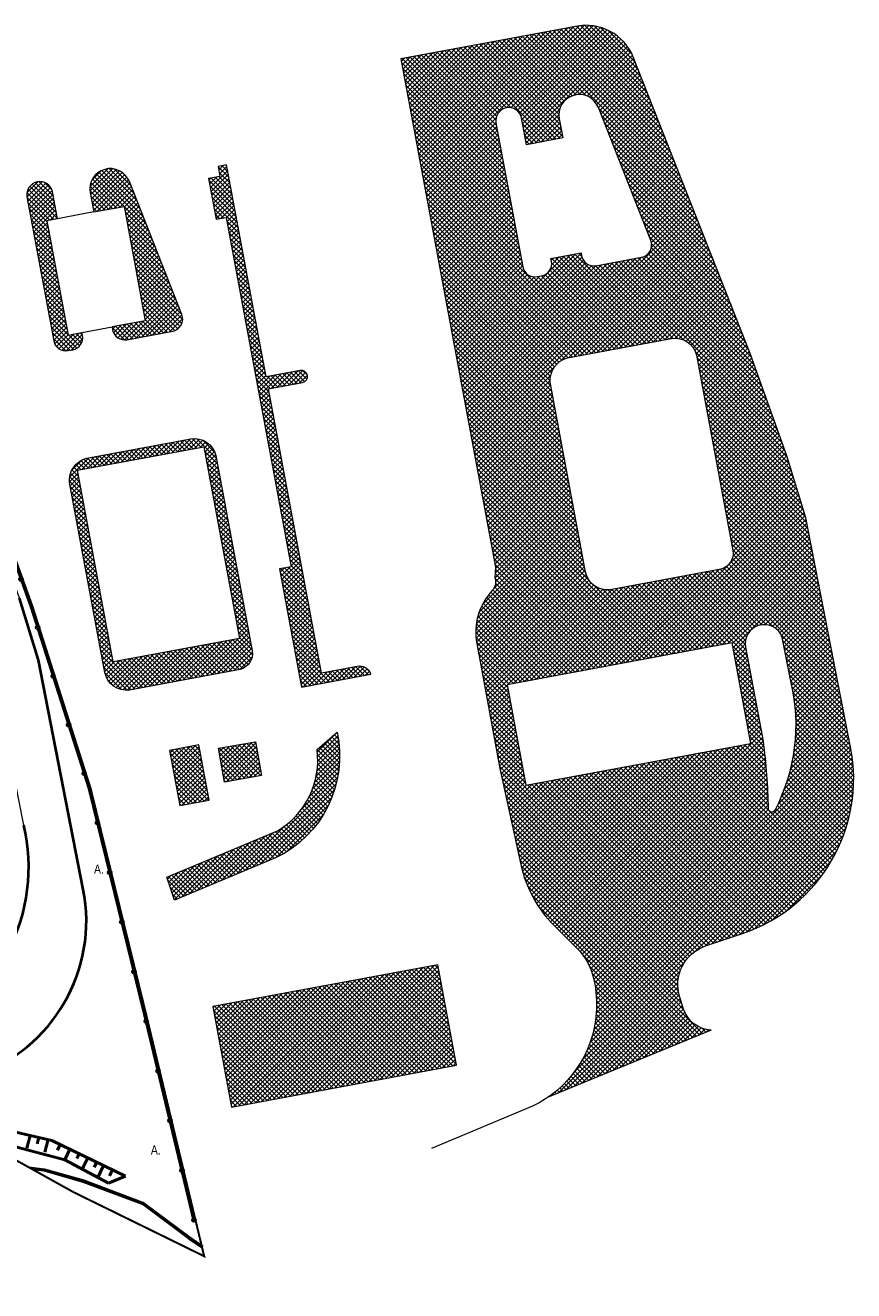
# Model space of a CAD drawing. Extents: x 779 to 3668, y -1329 to 9570.
# Tile 10 of 106: x 2420 to 2501, y -1293 to -1169. Entities that reach past the tile are written whole.
import ezdxf

# ---------------------------------------------------------------- set-up
doc = ezdxf.new("R2010")
doc.units = 0
doc.linetypes.add('CENTER2', pattern=[1.125, 0.75, -0.125, 0.125, -0.125])
doc.linetypes.add('CIĄGłA', pattern=[0])
doc.layers.add('_a_ekran', color=250, linetype='Continuous')
for name, color, linetype, lineweight in [('AGP1_granica_opracow', 7, 'Continuous', 15), ('AGP1_HATCH', 7, 'Continuous', 5), ('AGP1_KRAWEZNIKI', 7, 'Continuous', 40), ('AGP1_OPISY', 7, 'Continuous', 13), ('zz-legenda', 7, 'Continuous', 13), ('zz-skarpy', 92, 'Continuous', 50), ('zz-wypełenienie-wjazdy', 202, 'Continuous', 5), ('zz-wypełnienie-chodniki', 142, 'Continuous', 5), ('zz-wypełnienie-drogi', 52, 'Continuous', 5)]:
    doc.layers.add(name, color=color, linetype=linetype, lineweight=lineweight)
doc.styles.add('ARIAL', font='ARIALN.TTF')

# ---------------------------------------------------------------- blocks, each defined once
blk = doc.blocks.new('ekran akustyczny')
at = {"layer": '_a_ekran', "color": 7, "lineweight": 40, "ltscale": 0.01}
blk.add_lwpolyline([(-3747.09, 2864.57), (-3745.08, 2885.18), (-3742.99, 2907.85), (-3742.55, 2926.49), (-3742.74, 2941.69), (-3743.42, 2957.76), (-3743.49, 2959.35), (-3743.7, 2964.35), (-3743.94, 2969.34), (-3745.04, 2984.3)], dxfattribs=at)
for centre in [(-3745.04, 2984.3), (-3744.67, 2979.32), (-3744.31, 2974.33), (-3743.94, 2969.34), (-3743.7, 2964.35), (-3743.49, 2959.36), (-3743.28, 2954.36), (-3743.06, 2949.36), (-3742.85, 2944.37), (-3742.71, 2939.37), (-3742.65, 2934.37), (-3742.59, 2929.37), (-3742.6, 2924.37), (-3742.72, 2919.38), (-3742.84, 2914.38), (-3742.96, 2909.38), (-3743.31, 2904.39), (-3743.77, 2899.41), (-3744.23, 2894.44), (-3744.69, 2889.46), (-3745.15, 2884.48), (-3745.64, 2879.5), (-3746.12, 2874.53), (-3746.61, 2869.55), (-3747.09, 2864.57)]:
    blk.add_circle(centre, 0.15, dxfattribs=at)

msp = doc.modelspace()

# ---------------------------------------------------------------- hatches: boundary and pattern name
at = {"layer": 'AGP1_HATCH', "true_color": 0x636466, "transparency": 33554477}
h = msp.add_hatch(color=251, dxfattribs=at)
h.dxf.hatch_style = 1
edge = h.paths.add_edge_path()
edge.add_line((2422.032, -1280.614), (2420.503, -1280.436))
edge.add_line((2420.503, -1280.436), (2420.846, -1280.627))
edge.add_line((2420.846, -1280.627), (2422.003, -1280.762))
edge.add_line((2422.003, -1280.762), (2425.543, -1281.742))
edge.add_line((2425.543, -1281.742), (2426.434, -1282.076))
edge.add_arc((2409.296, -1257.452), 30, 304.8375, 305.18492)
edge.add_line((2426.583, -1281.971), (2425.889, -1281.711))
edge.add_line((2425.889, -1281.711), (2422.032, -1280.614))
h.paths.add_polyline_path([(2428.333, -1282.627), (2428.328, -1282.785), (2431.603, -1284.012), (2433.978, -1285.786), (2434.269, -1285.816), (2431.675, -1283.879)])
h.paths.add_polyline_path([(2426.815, -1282.058), (2426.724, -1282.184), (2428.328, -1282.785), (2428.333, -1282.627)])
edge = h.paths.add_edge_path()
edge.add_line((2426.815, -1282.058), (2426.583, -1281.971))
edge.add_arc((2409.296, -1257.452), 30, 304.8375, 305.18492, ccw=False)
edge.add_line((2426.434, -1282.076), (2426.724, -1282.184))
edge.add_line((2426.724, -1282.184), (2426.815, -1282.058))
h.paths.add_polyline_path([(2434.269, -1285.816), (2433.978, -1285.786), (2436.143, -1287.402), (2437.46, -1288.299), (2437.408, -1288.082), (2436.23, -1287.28)])
h.paths.add_polyline_path([(2426.96, -1282.273), (2427.974, -1282.653), (2426.935, -1282.103), (2426.622, -1282.146)], flags=17)
h.paths.add_polyline_path([(2426.96, -1282.273), (2427.974, -1282.653), (2426.935, -1282.103), (2426.622, -1282.146)], flags=17)
at = {"layer": 'zz-wypełenienie-wjazdy'}
h = msp.add_hatch(dxfattribs=at)
h.set_pattern_fill('ANSI37', color=256, scale=0.1, style=0)
h.set_pattern_definition([(45, (3099.16726, -2706.46087), (-0.2245064, 0.2245064), []), (135, (3099.16726, -2706.46087), (-0.2245064, -0.2245064), [])])
h.paths.add_polyline_path([(2438.498, -1264.712), (2460.519, -1260.61), (2462.35, -1270.441), (2440.329, -1274.543)])
at = {"layer": 'zz-wypełnienie-chodniki'}
h = msp.add_hatch(dxfattribs=at)
h.set_pattern_fill('ANSI37', color=256, scale=0.1, style=0)
h.set_pattern_definition([(45, (2510.17597, -1620.51355), (-0.2245064, 0.2245064), []), (135, (2510.17597, -1620.51355), (-0.2245064, -0.2245064), [])])
h.paths.add_polyline_path([(2438.08, -1183.687), (2439.211, -1183.476), (2439.027, -1182.493), (2439.863, -1182.337), (2443.727, -1203.08), (2447.069, -1202.458, -1), (2447.289, -1203.637), (2443.947, -1204.26), (2449.129, -1232.081), (2452.638, -1231.428, -0.3659774), (2453.984, -1232.194), (2447.198, -1233.458), (2445.041, -1221.878), (2446.172, -1221.667), (2439.805, -1187.485), (2438.822, -1187.668)])
h = msp.add_hatch(dxfattribs=at)
h.set_pattern_fill('ANSI37', color=256, scale=0.1, style=0)
h.set_pattern_definition([(45, (2498.57905, -1586.53028), (-0.2245064, 0.2245064), []), (135, (2498.57905, -1586.53028), (-0.2245064, -0.2245064), [])])
h.paths.add_polyline_path([(2426.517, -1185.077, -0.9086113), (2430.344, -1183.978), (2435.479, -1197.002, -0.471522), (2434.582, -1198.622), (2430.107, -1199.455, -0.4142136), (2428.708, -1198.494), (2428.653, -1198.2), (2431.904, -1197.595), (2430.904, -1192.217), (2429.823, -1186.407), (2426.867, -1186.957)])
h = msp.add_hatch(dxfattribs=at)
h.set_pattern_fill('ANSI37', color=256, scale=0.1, style=0)
h.set_pattern_definition([(45, (2492.3989, -1587.60274), (-0.2245064, 0.2245064), []), (135, (2492.3989, -1587.60274), (-0.2245064, -0.2245064), [])])
h.paths.add_polyline_path([(2420.319, -1185.48, -0.9677695), (2422.839, -1184.991), (2423.328, -1187.615), (2422.279, -1187.81), (2424.363, -1198.998), (2425.704, -1198.749), (2425.759, -1199.043, -0.4138765), (2424.798, -1200.442), (2424.342, -1200.527, -0.4141456), (2422.943, -1199.567)])
h = msp.add_hatch(dxfattribs=at)
h.set_pattern_fill('ANSI37', color=256, scale=0.1, style=0)
h.set_pattern_definition([(45, (2496.57492, -1620.8103), (-0.2245064, 0.2245064), []), (135, (2496.57492, -1620.8103), (-0.2245064, -0.2245064), [])])
h.paths.add_polyline_path([(2424.488, -1213.436, -0.3680072), (2426.187, -1211.045), (2436.364, -1209.149, -0.3891153), (2438.795, -1210.771), (2442.36, -1229.91, -0.3937487), (2441.172, -1231.72), (2430.344, -1233.737, -0.3958912), (2427.946, -1232.006)])
h.paths.add_polyline_path([(2425.28, -1212.231), (2428.772, -1230.978), (2441.114, -1228.68), (2437.622, -1209.932)], flags=16)
h = msp.add_hatch(dxfattribs=at)
h.set_pattern_fill('ANSI37', color=256, scale=0.1, style=0)
h.set_pattern_definition([(45, (2506.0902, -1641.34184), (-0.2245064, 0.2245064), []), (135, (2506.0902, -1641.34184), (-0.2245064, -0.2245064), [])])
h.paths.add_polyline_path([(2433.994, -1252.044), (2444.831, -1247.527, 0.2996592), (2448.706, -1239.571), (2450.663, -1237.844, -0.3494933), (2444.63, -1250.164), (2434.763, -1254.287)])
h = msp.add_hatch(dxfattribs=at)
h.set_pattern_fill('ANSI37', color=256, scale=0.1, style=0)
h.set_pattern_definition([(45, (2506.37417, -1632.0999), (-0.2245064, 0.2245064), []), (135, (2506.37417, -1632.0999), (-0.2245064, -0.2245064), [])])
h.paths.add_polyline_path([(2434.278, -1239.638), (2437.134, -1239.105), (2437.134, -1239.107), (2438.136, -1244.514), (2435.285, -1245.045)])
h = msp.add_hatch(dxfattribs=at)
h.set_pattern_fill('ANSI37', color=256, scale=0.1, style=0)
h.set_pattern_definition([(45, (2511.16363, -1629.79953), (-0.2245064, 0.2245064), []), (135, (2511.16363, -1629.79953), (-0.2245064, -0.2245064), [])])
h.paths.add_polyline_path([(2439.068, -1239.437), (2442.671, -1238.793), (2443.262, -1242.1), (2439.659, -1242.744)])
at = {"layer": 'zz-wypełnienie-drogi'}
h = msp.add_hatch(dxfattribs=at)
h.set_pattern_fill('ANSI37', color=256, scale=0.1, style=0)
h.set_pattern_definition([(45, (2991.90316, -2156.27508), (-0.2245064, 0.2245064), []), (135, (2991.90316, -2156.27508), (-0.2245064, -0.2245064), [])])
h.paths.add_polyline_path([(2456.899, -1171.984), (2473.978, -1168.803, -0.3665816), (2479.679, -1171.86), (2491.087, -1200.795), (2494.675, -1210.826), (2496.525, -1216.887), (2500.91, -1239.33, -0.3755851), (2490.341, -1257.553), (2486.718, -1258.78, 0.4105604), (2484.197, -1263.804), (2484.567, -1264.952, 0.3149015), (2487.235, -1267.007), (2487.248, -1267.006), (2471.323, -1273.572, 0.226489), (2476.027, -1265.342, 0.0723128), (2475.797, -1262.128, 0.1512133), (2474.133, -1258.995), (2471.909, -1256.785, -0.1446959), (2468.642, -1250.818), (2466.599, -1241.404), (2464.334, -1229.184, -0.2382849), (2465.854, -1223.99, 0.2832731), (2466.105, -1222.757), (2466.165, -1221.729)])
h.paths.add_polyline_path([(2471.521, -1203.621), (2474.98, -1222.191, 0.3958912), (2477.378, -1223.922), (2488.205, -1221.905, 0.3937487), (2489.394, -1220.095), (2485.829, -1200.956, 0.3891153), (2483.398, -1199.334), (2473.221, -1201.23, 0.3680072)], flags=16)
h.paths.add_polyline_path([(2467.307, -1233.224), (2469.139, -1243.055), (2491.16, -1238.953), (2489.329, -1229.122)], flags=16)
h.paths.add_polyline_path([(2466.201, -1178.237), (2468.825, -1192.324, 0.4141456), (2470.225, -1193.284), (2470.681, -1193.199, 0.4138765), (2471.641, -1191.8), (2471.586, -1191.505), (2474.535, -1190.957), (2474.59, -1191.252, 0.4142136), (2475.99, -1192.212), (2480.464, -1191.379, 0.471522), (2481.361, -1189.759), (2476.226, -1176.735, 0.9086113), (2472.399, -1177.834), (2472.749, -1179.714), (2469.21, -1180.372), (2468.721, -1177.748, 0.9677695)], flags=16)
h.paths.add_polyline_path([(2490.636, -1229.549), (2492.341, -1238.732, -0.0274524), (2492.837, -1245.369, 0.7300066), (2493.551, -1245.425, 0.1788948), (2495.096, -1233.04), (2494.224, -1228.58, 0.926847)], flags=16)

# ---------------------------------------------------------------- linework, layer by layer
at = {"color": 18, "linetype": 'CIĄGłA', "lineweight": 30, "true_color": 0x000000}
for points in [[(2420.503, -1280.436), (2422.032, -1280.614), (2425.889, -1281.711), (2431.675, -1283.879), (2436.23, -1287.28), (2437.545, -1288.175)], [(2420.846, -1280.627), (2422.003, -1280.762), (2425.836, -1281.852), (2431.603, -1284.012), (2436.143, -1287.402), (2437.46, -1288.299)]]:
    msp.add_lwpolyline(points, dxfattribs=at)
at = {"layer": 'AGP1_granica_opracow', "color": 5, "linetype": 'CENTER2', "lineweight": 9, "ltscale": 5, "const_width": 0.2}
msp.add_lwpolyline([(2417.513, -1278.772), (2424.843, -1282.852), (2437.663, -1289.142), (2431.973, -1265.432), (2426.543, -1243.322), (2420.863, -1225.552), (2415.723, -1211.242)], dxfattribs=at)
at = {"layer": 'AGP1_KRAWEZNIKI'}
for p, q in [((2421.456, -1230.807), (2419.606, -1224.745)), ((2425.841, -1253.249), (2421.456, -1230.807))]:
    msp.add_line(p, q, dxfattribs=at)
for centre, radius, start, end in [((2402.501, -1251.062), 18, 332.60394, 13.17444), ((2410.138, -1256.318), 16, 288.71467, 11.05639)]:
    msp.add_arc(centre, radius, start, end, dxfattribs=at)
at = {"layer": 'zz-legenda'}
for points in [[(2487.235, -1267.007, -0.3149015), (2484.567, -1264.952), (2484.197, -1263.804, -0.4105604), (2486.718, -1258.78), (2490.341, -1257.553, 0.3755851), (2500.91, -1239.33), (2496.525, -1216.887), (2494.675, -1210.826), (2491.087, -1200.795), (2479.679, -1171.86, 0.3665816), (2473.978, -1168.803), (2456.899, -1171.984), (2466.165, -1221.729), (2466.105, -1222.757, -0.2832731), (2465.854, -1223.99, 0.2382849), (2464.334, -1229.184), (2466.599, -1241.404), (2468.642, -1250.818, 0.1446959), (2471.909, -1256.785), (2474.133, -1258.995, -0.1512133), (2475.797, -1262.128, -0.0723128), (2476.027, -1265.342, -0.2698508), (2469.769, -1274.47), (2459.902, -1278.593)], [(2471.586, -1191.505), (2474.535, -1190.957), (2474.59, -1191.252, 0.4142136), (2475.99, -1192.212), (2480.464, -1191.379, 0.471522), (2481.361, -1189.759), (2476.226, -1176.735, 0.9086113), (2472.399, -1177.834), (2472.749, -1179.714), (2469.21, -1180.372), (2468.721, -1177.748, 0.9677695), (2466.201, -1178.237), (2468.825, -1192.324, 0.4141456), (2470.225, -1193.284), (2470.681, -1193.199, 0.4138765), (2471.641, -1191.8), (2471.586, -1191.505)], [(2439.863, -1182.337), (2439.027, -1182.493), (2439.211, -1183.476), (2438.08, -1183.687), (2438.822, -1187.668), (2439.805, -1187.485), (2446.172, -1221.667), (2445.041, -1221.878), (2447.198, -1233.458), (2453.984, -1232.194, 0.3659774), (2452.638, -1231.428), (2449.129, -1232.081), (2443.947, -1204.26), (2447.289, -1203.637, 1), (2447.069, -1202.458), (2443.727, -1203.08), (2439.863, -1182.337)], [(2412.166, -1280.926, -0.3149015), (2409.499, -1278.871), (2409.128, -1277.724, -0.4105604), (2411.649, -1272.699), (2415.272, -1271.472, 0.3755851), (2425.841, -1253.249), (2421.456, -1230.807), (2419.606, -1224.745), (2416.018, -1214.714), (2404.61, -1185.779, 0.3665816), (2398.909, -1182.722), (2381.83, -1185.903), (2391.096, -1235.648), (2391.036, -1236.676, -0.2832731), (2390.785, -1237.91, 0.2382849), (2389.265, -1243.103), (2391.53, -1255.324), (2393.573, -1264.737, 0.1446959), (2396.841, -1270.704), (2399.064, -1272.914, -0.1512133), (2400.728, -1276.047, -0.0723128), (2400.958, -1279.261, -0.2698508), (2394.7, -1288.389), (2384.833, -1292.512)], [(2425.704, -1198.748), (2428.653, -1198.2), (2428.708, -1198.494, 0.4142136), (2430.107, -1199.455), (2434.582, -1198.622, 0.471522), (2435.479, -1197.002), (2430.344, -1183.978, 0.9086113), (2426.517, -1185.077), (2426.867, -1186.957), (2423.328, -1187.615), (2422.839, -1184.991, 0.9677695), (2420.319, -1185.48), (2422.943, -1199.567, 0.4141456), (2424.342, -1200.527), (2424.798, -1200.442, 0.4138765), (2425.759, -1199.043), (2425.704, -1198.748)], [(2473.221, -1201.23), (2483.398, -1199.334, -0.3891153), (2485.829, -1200.956), (2489.394, -1220.095, -0.3937487), (2488.205, -1221.905), (2477.378, -1223.922, -0.3958912), (2474.98, -1222.191), (2471.521, -1203.621, -0.3680072), (2473.221, -1201.23)], [(2426.187, -1211.045), (2436.364, -1209.149, -0.3891153), (2438.795, -1210.771), (2442.36, -1229.91, -0.3937487), (2441.172, -1231.72), (2430.344, -1233.737, -0.3958912), (2427.946, -1232.006), (2424.488, -1213.436, -0.3680072), (2426.187, -1211.045)], [(2492.341, -1238.732, -0.0274524), (2492.837, -1245.369, 0.7300066), (2493.551, -1245.425, 0.1788948), (2495.096, -1233.04), (2494.224, -1228.58, 0.926847), (2490.636, -1229.549), (2492.341, -1238.732)], [(2434.763, -1254.287), (2433.994, -1252.044), (2444.831, -1247.527, 0.2996592), (2448.706, -1239.571), (2450.663, -1237.844, -0.3494933), (2444.63, -1250.164), (2434.763, -1254.287)], [(2417.272, -1252.651, -0.0274524), (2417.768, -1259.288, 0.7300066), (2418.482, -1259.344, 0.1788948), (2420.027, -1246.959), (2419.156, -1242.499, 0.926847), (2415.567, -1243.468), (2417.272, -1252.651)]]:
    msp.add_lwpolyline(points, format="xyb", dxfattribs=at)
for points in [[(2426.867, -1186.957), (2429.823, -1186.407), (2430.904, -1192.217), (2430.904, -1192.217), (2431.904, -1197.595), (2428.653, -1198.2)], [(2423.328, -1187.615), (2422.279, -1187.81), (2424.363, -1198.998), (2425.704, -1198.749)], [(2437.622, -1209.932), (2441.114, -1228.68), (2428.772, -1230.978), (2425.28, -1212.231), (2437.622, -1209.932)], [(2437.134, -1239.105), (2434.278, -1239.638), (2435.285, -1245.045), (2438.136, -1244.514), (2437.134, -1239.107)], [(2442.671, -1238.793), (2443.262, -1242.1), (2439.659, -1242.744), (2439.068, -1239.437), (2442.671, -1238.793)], [(2487.248, -1267.006), (2471.323, -1273.572)]]:
    msp.add_lwpolyline(points, dxfattribs=at)
for points in [[(2489.329, -1229.122), (2467.307, -1233.224), (2469.139, -1243.055), (2491.16, -1238.953)], [(2460.519, -1260.61), (2438.498, -1264.712), (2440.329, -1274.543), (2462.35, -1270.441)]]:
    msp.add_lwpolyline(points, close=True, dxfattribs=at)
at = {"layer": 'zz-skarpy'}
for p, q in [((2415.588, -1276.177), (2422.761, -1277.803)), ((2415.173, -1277.392), (2424.02, -1279.704)), ((2420.308, -1278.555), (2420.648, -1277.324)), ((2421.309, -1278.126), (2421.479, -1277.512)), ((2422.069, -1278.954), (2422.409, -1277.723)), ((2422.761, -1277.803), (2429.97, -1281.32)), ((2423.315, -1278.755), (2423.583, -1278.204)), ((2424.02, -1279.704), (2424.527, -1278.664)), ((2424.02, -1279.704), (2428.31, -1281.989)), ((2425.214, -1279.572), (2425.44, -1279.11)), ((2425.739, -1280.62), (2426.277, -1279.518)), ((2426.913, -1280.422), (2427.147, -1279.942)), ((2427.251, -1281.425), (2427.815, -1280.269)), ((2429.97, -1281.32), (2428.31, -1281.989)), ((2428.411, -1281.285), (2428.697, -1280.699))]:
    msp.add_line(p, q, dxfattribs=at)

# ---------------------------------------------------------------- block references
at = {"rotation": 19.06936651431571}
msp.add_blockref('ekran akustyczny', (6914.019, -2768.756), dxfattribs=at)

# ---------------------------------------------------------------- texts
at = {"layer": 'AGP1_OPISY', "linetype": 'Continuous', "lineweight": 30, "char_height": 0.9, "width": 0.84164, "attachment_point": 1, "style": 'ARIAL'}
for insert in [(2426.883, -1250.813), (2432.444, -1278.291)]:
    msp.add_mtext('A.', dxfattribs=dict(at, insert=insert))

doc.saveas('drawing.dxf')
